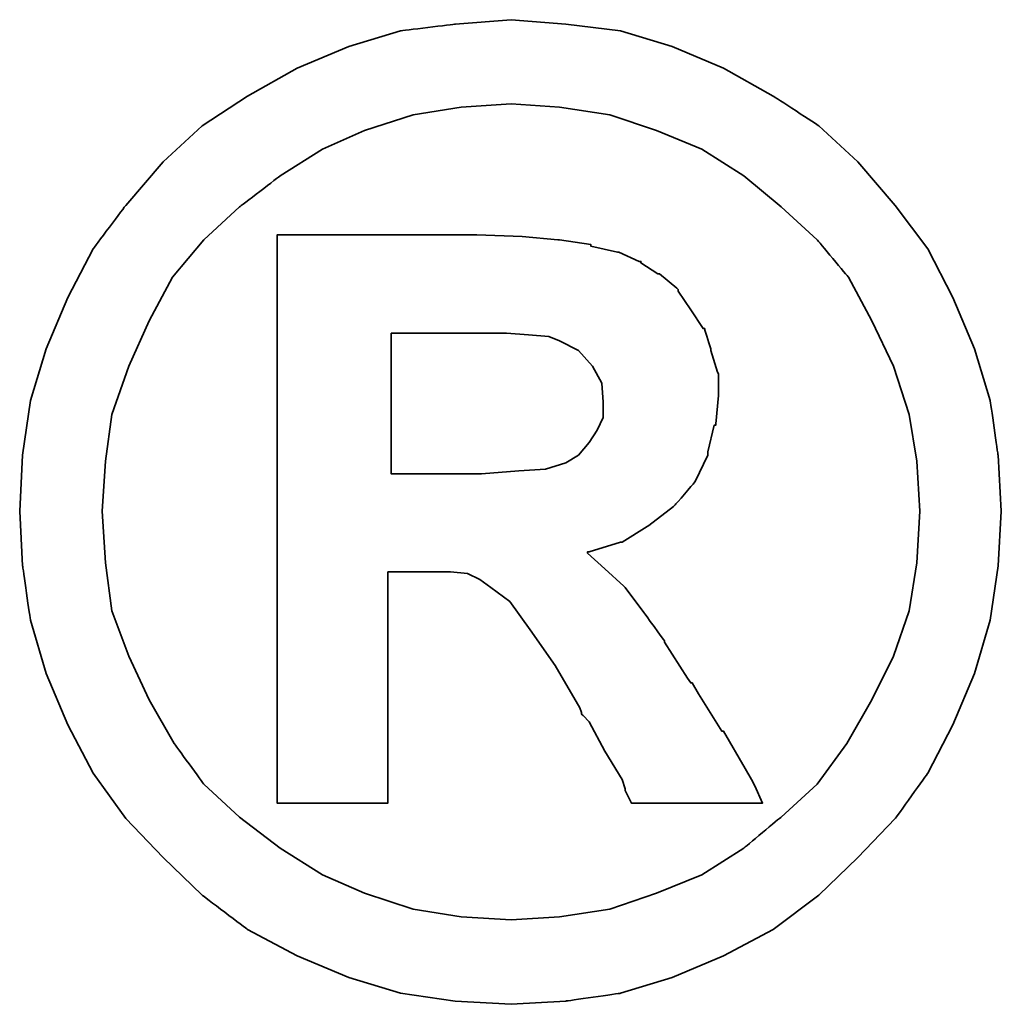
# Model space of a CAD drawing. Header units: millimetres. Extents: x 728 to 1019, y 49 to 143.
# Tile 49 of 53: x 964.154 to 964.722, y 80.706 to 81.276. Entities that reach past the tile are written whole.
import ezdxf

# ---------------------------------------------------------------- set-up
doc = ezdxf.new("R2010")
doc.units = ezdxf.units.MM
doc.header["$LTSCALE"] = 0.15
doc.layers.add('DIM', color=4, linetype='CONTINUOUS')
doc.layers.add('layer 1', color=7, linetype='CONTINUOUS')

# ---------------------------------------------------------------- blocks, each defined once
blk = doc.blocks.new('TBI MOTION logo(完整正式版)')
at = {"layer": 'layer 1', "color": 22, "lineweight": 35}
for points, knots in [([(81.20634, 4.98624), (81.20634, 4.98624), (81.18649, 5.32862), (81.18649, 5.32862), (81.18649, 5.32862), (81.18649, 5.32862), (81.13886, 5.66206), (81.13886, 5.66206), (81.13886, 5.66206), (81.13886, 5.66206), (81.04359, 5.97764), (81.04359, 5.97764), (81.04359, 5.97764), (81.04359, 5.97764), (80.91061, 6.29124), (80.91061, 6.29124), (80.91061, 6.29124), (80.91061, 6.29124), (80.75778, 6.58697), (80.75778, 6.58697), (80.75778, 6.58697), (80.75778, 6.58697), (80.5593, 6.85294), (80.5593, 6.85294), (80.5593, 6.85294), (80.5593, 6.85294), (80.33105, 7.1189), (80.33105, 7.1189), (80.33105, 7.1189), (80.33105, 7.1189), (80.09287, 7.33921), (80.09287, 7.33921), (80.09287, 7.33921), (80.09287, 7.33921), (79.815, 7.51982), (79.815, 7.51982), (79.815, 7.51982), (79.815, 7.51982), (79.51133, 7.69051), (79.51133, 7.69051), (79.51133, 7.69051), (79.51133, 7.69051), (79.19773, 7.8235), (79.19773, 7.8235), (79.19773, 7.8235), (79.19773, 7.8235), (78.88215, 7.91877), (78.88215, 7.91877), (78.88215, 7.91877), (78.88215, 7.91877), (78.54871, 7.95846), (78.54871, 7.95846), (78.54871, 7.95846), (78.54871, 7.95846), (78.21526, 7.98625), (78.21526, 7.98625), (78.21526, 7.98625), (78.21526, 7.98625), (77.87388, 7.95846), (77.87388, 7.95846), (77.87388, 7.95846), (77.87388, 7.95846), (77.54044, 7.91877), (77.54044, 7.91877), (77.54044, 7.91877), (77.54044, 7.91877), (77.22485, 7.8235), (77.22485, 7.8235), (77.22485, 7.8235), (77.22485, 7.8235), (76.91027, 7.69051), (76.91027, 7.69051), (76.91027, 7.69051), (76.91027, 7.69051), (76.6056, 7.51982), (76.6056, 7.51982), (76.6056, 7.51982), (76.6056, 7.51982), (76.32972, 7.33921), (76.32972, 7.33921), (76.32972, 7.33921), (76.32972, 7.33921), (76.09154, 7.1189), (76.09154, 7.1189), (76.09154, 7.1189), (76.09154, 7.1189), (75.86329, 6.85294), (75.86329, 6.85294), (75.86329, 6.85294), (75.86329, 6.85294), (75.66382, 6.58697), (75.66382, 6.58697), (75.66382, 6.58697), (75.66382, 6.58697), (75.51099, 6.29124), (75.51099, 6.29124), (75.51099, 6.29124), (75.51099, 6.29124), (75.37702, 5.97764), (75.37702, 5.97764), (75.37702, 5.97764), (75.37702, 5.97764), (75.28175, 5.66206), (75.28175, 5.66206), (75.28175, 5.66206), (75.28175, 5.66206), (75.23411, 5.32862), (75.23411, 5.32862), (75.23411, 5.32862), (75.23411, 5.32862), (75.21625, 4.98624), (75.21625, 4.98624), (75.21625, 4.98624), (75.21625, 4.98624), (75.23411, 4.6528), (75.23411, 4.6528), (75.23411, 4.6528), (75.23411, 4.6528), (75.28175, 4.32035), (75.28175, 4.32035), (75.28175, 4.32035), (75.28175, 4.32035), (75.37702, 3.99583), (75.37702, 3.99583), (75.37702, 3.99583), (75.37702, 3.99583), (75.51099, 3.68224), (75.51099, 3.68224), (75.51099, 3.68224), (75.51099, 3.68224), (75.66382, 3.38749), (75.66382, 3.38749), (75.66382, 3.38749), (75.66382, 3.38749), (75.86329, 3.10963), (75.86329, 3.10963), (75.86329, 3.10963), (75.86329, 3.10963), (76.09154, 2.87145), (76.09154, 2.87145), (76.09154, 2.87145), (76.09154, 2.87145), (76.32972, 2.6432), (76.32972, 2.6432), (76.32972, 2.6432), (76.32972, 2.6432), (76.6056, 2.43381), (76.6056, 2.43381), (76.6056, 2.43381), (76.6056, 2.43381), (76.91027, 2.27205), (76.91027, 2.27205), (76.91027, 2.27205), (76.91027, 2.27205), (77.22485, 2.13906), (77.22485, 2.13906), (77.22485, 2.13906), (77.22485, 2.13906), (77.54044, 2.0438), (77.54044, 2.0438), (77.54044, 2.0438), (77.54044, 2.0438), (77.87388, 1.99616), (77.87388, 1.99616), (77.87388, 1.99616), (77.87388, 1.99616), (78.21526, 1.97631), (78.21526, 1.97631), (78.21526, 1.97631), (78.21526, 1.97631), (78.54871, 1.99616), (78.54871, 1.99616), (78.54871, 1.99616), (78.54871, 1.99616), (78.88215, 2.0438), (78.88215, 2.0438), (78.88215, 2.0438), (78.88215, 2.0438), (79.19773, 2.13906), (79.19773, 2.13906), (79.19773, 2.13906), (79.19773, 2.13906), (79.51133, 2.27205), (79.51133, 2.27205), (79.51133, 2.27205), (79.51133, 2.27205), (79.815, 2.43381), (79.815, 2.43381), (79.815, 2.43381), (79.815, 2.43381), (80.09287, 2.6432), (80.09287, 2.6432), (80.09287, 2.6432), (80.09287, 2.6432), (80.33105, 2.87145), (80.33105, 2.87145), (80.33105, 2.87145), (80.33105, 2.87145), (80.5593, 3.10963), (80.5593, 3.10963), (80.5593, 3.10963), (80.5593, 3.10963), (80.75778, 3.38749), (80.75778, 3.38749), (80.75778, 3.38749), (80.75778, 3.38749), (80.91061, 3.68224), (80.91061, 3.68224), (80.91061, 3.68224), (80.91061, 3.68224), (81.04359, 3.99583), (81.04359, 3.99583), (81.04359, 3.99583), (81.04359, 3.99583), (81.13886, 4.32035), (81.13886, 4.32035), (81.13886, 4.32035), (81.13886, 4.32035), (81.18649, 4.6528), (81.18649, 4.6528), (81.18649, 4.6528), (81.18649, 4.6528), (81.20634, 4.98624), (81.20634, 4.98624)], [0, 0, 0, 0, 0.0178571, 0.0178571, 0.0178571, 0.0178572, 0.0357143, 0.0357143, 0.0357143, 0.0357143, 0.0535714, 0.0535714, 0.0535714, 0.0535714, 0.0714286, 0.0714286, 0.0714286, 0.0714286, 0.0892857, 0.0892857, 0.0892857, 0.0892857, 0.1071429, 0.1071429, 0.1071429, 0.1071429, 0.125, 0.125, 0.125, 0.125, 0.1428571, 0.1428571, 0.1428571, 0.1428572, 0.1607143, 0.1607143, 0.1607143, 0.1607143, 0.1785714, 0.1785714, 0.1785714, 0.1785714, 0.1964286, 0.1964286, 0.1964286, 0.1964286, 0.2142857, 0.2142857, 0.2142857, 0.2142857, 0.2321429, 0.2321429, 0.2321429, 0.2321429, 0.25, 0.25, 0.25, 0.25, 0.2678571, 0.2678571, 0.2678571, 0.2678572, 0.2857143, 0.2857143, 0.2857143, 0.2857143, 0.3035714, 0.3035714, 0.3035714, 0.3035714, 0.3214286, 0.3214286, 0.3214286, 0.3214286, 0.3392857, 0.3392857, 0.3392857, 0.3392857, 0.3571429, 0.3571429, 0.3571429, 0.3571429, 0.375, 0.375, 0.375, 0.375, 0.3928571, 0.3928571, 0.3928571, 0.3928572, 0.4107143, 0.4107143, 0.4107143, 0.4107143, 0.4285714, 0.4285714, 0.4285714, 0.4285714, 0.4464286, 0.4464286, 0.4464286, 0.4464286, 0.4642857, 0.4642857, 0.4642857, 0.4642857, 0.4821429, 0.4821429, 0.4821429, 0.4821429, 0.5, 0.5, 0.5, 0.5, 0.5178571, 0.5178571, 0.5178571, 0.5178572, 0.5357143, 0.5357143, 0.5357143, 0.5357143, 0.5535714, 0.5535714, 0.5535714, 0.5535714, 0.5714286, 0.5714286, 0.5714286, 0.5714286, 0.5892857, 0.5892857, 0.5892857, 0.5892857, 0.6071429, 0.6071429, 0.6071429, 0.6071429, 0.625, 0.625, 0.625, 0.625, 0.6428571, 0.6428571, 0.6428571, 0.6428572, 0.6607143, 0.6607143, 0.6607143, 0.6607143, 0.6785714, 0.6785714, 0.6785714, 0.6785714, 0.6964286, 0.6964286, 0.6964286, 0.6964286, 0.7142857, 0.7142857, 0.7142857, 0.7142857, 0.7321429, 0.7321429, 0.7321429, 0.7321429, 0.75, 0.75, 0.75, 0.75, 0.7678571, 0.7678571, 0.7678571, 0.7678572, 0.7857143, 0.7857143, 0.7857143, 0.7857143, 0.8035714, 0.8035714, 0.8035714, 0.8035714, 0.8214286, 0.8214286, 0.8214286, 0.8214286, 0.8392857, 0.8392857, 0.8392857, 0.8392857, 0.8571429, 0.8571429, 0.8571429, 0.8571429, 0.875, 0.875, 0.875, 0.875, 0.8928571, 0.8928571, 0.8928571, 0.8928572, 0.9107143, 0.9107143, 0.9107143, 0.9107143, 0.9285714, 0.9285714, 0.9285714, 0.9285714, 0.9464286, 0.9464286, 0.9464286, 0.9464286, 0.9642857, 0.9642857, 0.9642857, 0.9642857, 0.9821429, 0.9821429, 0.9821429, 0.9821429, 1, 1, 1, 1]), ([(80.71014, 4.98624), (80.71014, 4.98624), (80.69129, 5.29091), (80.69129, 5.29091), (80.69129, 5.29091), (80.69129, 5.29091), (80.64464, 5.57672), (80.64464, 5.57672), (80.64464, 5.57672), (80.64464, 5.57672), (80.54937, 5.87245), (80.54937, 5.87245), (80.54937, 5.87245), (80.54937, 5.87245), (80.41639, 6.14833), (80.41639, 6.14833), (80.41639, 6.14833), (80.41639, 6.14833), (80.27349, 6.41429), (80.27349, 6.41429), (80.27349, 6.41429), (80.27349, 6.41429), (80.08295, 6.64255), (80.08295, 6.64255), (80.08295, 6.64255), (80.08295, 6.64255), (79.86264, 6.84301), (79.86264, 6.84301), (79.86264, 6.84301), (79.86264, 6.84301), (79.63439, 7.03355), (79.63439, 7.03355), (79.63439, 7.03355), (79.63439, 7.03355), (79.37835, 7.1963), (79.37835, 7.1963), (79.37835, 7.1963), (79.37835, 7.1963), (79.10246, 7.30944), (79.10246, 7.30944), (79.10246, 7.30944), (79.10246, 7.30944), (78.81665, 7.40471), (78.81665, 7.40471), (78.81665, 7.40471), (78.81665, 7.40471), (78.511, 7.45234), (78.511, 7.45234), (78.511, 7.45234), (78.511, 7.45234), (78.21526, 7.47219), (78.21526, 7.47219), (78.21526, 7.47219), (78.21526, 7.47219), (77.9106, 7.45234), (77.9106, 7.45234), (77.9106, 7.45234), (77.9106, 7.45234), (77.61685, 7.40471), (77.61685, 7.40471), (77.61685, 7.40471), (77.61685, 7.40471), (77.32012, 7.30944), (77.32012, 7.30944), (77.32012, 7.30944), (77.32012, 7.30944), (77.06309, 7.1963), (77.06309, 7.1963), (77.06309, 7.1963), (77.06309, 7.1963), (76.80606, 7.03355), (76.80606, 7.03355), (76.80606, 7.03355), (76.80606, 7.03355), (76.55797, 6.84301), (76.55797, 6.84301), (76.55797, 6.84301), (76.55797, 6.84301), (76.34063, 6.64255), (76.34063, 6.64255), (76.34063, 6.64255), (76.34063, 6.64255), (76.1491, 6.41429), (76.1491, 6.41429), (76.1491, 6.41429), (76.1491, 6.41429), (76.0062, 6.14833), (76.0062, 6.14833), (76.0062, 6.14833), (76.0062, 6.14833), (75.88314, 5.87245), (75.88314, 5.87245), (75.88314, 5.87245), (75.88314, 5.87245), (75.77794, 5.57672), (75.77794, 5.57672), (75.77794, 5.57672), (75.77794, 5.57672), (75.73924, 5.29091), (75.73924, 5.29091), (75.73924, 5.29091), (75.73924, 5.29091), (75.72039, 4.98624), (75.72039, 4.98624), (75.72039, 4.98624), (75.72039, 4.98624), (75.73924, 4.67165), (75.73924, 4.67165), (75.73924, 4.67165), (75.73924, 4.67165), (75.77794, 4.37791), (75.77794, 4.37791), (75.77794, 4.37791), (75.77794, 4.37791), (75.88314, 4.10102), (75.88314, 4.10102), (75.88314, 4.10102), (75.88314, 4.10102), (76.0062, 3.83407), (76.0062, 3.83407), (76.0062, 3.83407), (76.0062, 3.83407), (76.15902, 3.56811), (76.15902, 3.56811), (76.15902, 3.56811), (76.15902, 3.56811), (76.34063, 3.32001), (76.34063, 3.32001), (76.34063, 3.32001), (76.34063, 3.32001), (76.55797, 3.11955), (76.55797, 3.11955), (76.55797, 3.11955), (76.55797, 3.11955), (76.80606, 2.92901), (76.80606, 2.92901), (76.80606, 2.92901), (76.80606, 2.92901), (77.06309, 2.76725), (77.06309, 2.76725), (77.06309, 2.76725), (77.06309, 2.76725), (77.32012, 2.65412), (77.32012, 2.65412), (77.32012, 2.65412), (77.32012, 2.65412), (77.61685, 2.55786), (77.61685, 2.55786), (77.61685, 2.55786), (77.61685, 2.55786), (77.9106, 2.51022), (77.9106, 2.51022), (77.9106, 2.51022), (77.9106, 2.51022), (78.21526, 2.49137), (78.21526, 2.49137), (78.21526, 2.49137), (78.21526, 2.49137), (78.511, 2.51022), (78.511, 2.51022), (78.511, 2.51022), (78.511, 2.51022), (78.81665, 2.55786), (78.81665, 2.55786), (78.81665, 2.55786), (78.81665, 2.55786), (79.10246, 2.65412), (79.10246, 2.65412), (79.10246, 2.65412), (79.10246, 2.65412), (79.37835, 2.76725), (79.37835, 2.76725), (79.37835, 2.76725), (79.37835, 2.76725), (79.63439, 2.92901), (79.63439, 2.92901), (79.63439, 2.92901), (79.63439, 2.92901), (79.86264, 3.11955), (79.86264, 3.11955), (79.86264, 3.11955), (79.86264, 3.11955), (80.08295, 3.32001), (80.08295, 3.32001), (80.08295, 3.32001), (80.08295, 3.32001), (80.26356, 3.56811), (80.26356, 3.56811), (80.26356, 3.56811), (80.26356, 3.56811), (80.41639, 3.83407), (80.41639, 3.83407), (80.41639, 3.83407), (80.41639, 3.83407), (80.54937, 4.10102), (80.54937, 4.10102), (80.54937, 4.10102), (80.54937, 4.10102), (80.64464, 4.37791), (80.64464, 4.37791), (80.64464, 4.37791), (80.64464, 4.37791), (80.69129, 4.67165), (80.69129, 4.67165), (80.69129, 4.67165), (80.69129, 4.67165), (80.71014, 4.98624), (80.71014, 4.98624)], [0, 0, 0, 0, 0.0192308, 0.0192308, 0.0192308, 0.0192308, 0.0384615, 0.0384615, 0.0384615, 0.0384615, 0.0576923, 0.0576923, 0.0576923, 0.0576923, 0.0769231, 0.0769231, 0.0769231, 0.0769231, 0.0961538, 0.0961538, 0.0961538, 0.0961539, 0.1153846, 0.1153846, 0.1153846, 0.1153846, 0.1346154, 0.1346154, 0.1346154, 0.1346154, 0.1538462, 0.1538462, 0.1538462, 0.1538462, 0.1730769, 0.1730769, 0.1730769, 0.1730769, 0.1923077, 0.1923077, 0.1923077, 0.1923077, 0.2115385, 0.2115385, 0.2115385, 0.2115385, 0.2307692, 0.2307692, 0.2307692, 0.2307692, 0.25, 0.25, 0.25, 0.25, 0.2692308, 0.2692308, 0.2692308, 0.2692308, 0.2884615, 0.2884615, 0.2884615, 0.2884615, 0.3076923, 0.3076923, 0.3076923, 0.3076923, 0.3269231, 0.3269231, 0.3269231, 0.3269231, 0.3461538, 0.3461538, 0.3461538, 0.3461539, 0.3653846, 0.3653846, 0.3653846, 0.3653846, 0.3846154, 0.3846154, 0.3846154, 0.3846154, 0.4038462, 0.4038462, 0.4038462, 0.4038462, 0.4230769, 0.4230769, 0.4230769, 0.4230769, 0.4423077, 0.4423077, 0.4423077, 0.4423077, 0.4615385, 0.4615385, 0.4615385, 0.4615385, 0.4807692, 0.4807692, 0.4807692, 0.4807692, 0.5, 0.5, 0.5, 0.5, 0.5192308, 0.5192308, 0.5192308, 0.5192308, 0.5384615, 0.5384615, 0.5384615, 0.5384615, 0.5576923, 0.5576923, 0.5576923, 0.5576923, 0.5769231, 0.5769231, 0.5769231, 0.5769231, 0.5961538, 0.5961538, 0.5961538, 0.5961539, 0.6153846, 0.6153846, 0.6153846, 0.6153846, 0.6346154, 0.6346154, 0.6346154, 0.6346154, 0.6538462, 0.6538462, 0.6538462, 0.6538462, 0.6730769, 0.6730769, 0.6730769, 0.6730769, 0.6923077, 0.6923077, 0.6923077, 0.6923077, 0.7115385, 0.7115385, 0.7115385, 0.7115385, 0.7307692, 0.7307692, 0.7307692, 0.7307692, 0.75, 0.75, 0.75, 0.75, 0.7692308, 0.7692308, 0.7692308, 0.7692308, 0.7884615, 0.7884615, 0.7884615, 0.7884615, 0.8076923, 0.8076923, 0.8076923, 0.8076923, 0.8269231, 0.8269231, 0.8269231, 0.8269231, 0.8461538, 0.8461538, 0.8461538, 0.8461539, 0.8653846, 0.8653846, 0.8653846, 0.8653846, 0.8846154, 0.8846154, 0.8846154, 0.8846154, 0.9038462, 0.9038462, 0.9038462, 0.9038462, 0.9230769, 0.9230769, 0.9230769, 0.9230769, 0.9423077, 0.9423077, 0.9423077, 0.9423077, 0.9615385, 0.9615385, 0.9615385, 0.9615385, 0.9807692, 0.9807692, 0.9807692, 0.9807692, 1, 1, 1, 1]), ([(76.78721, 3.2823), (76.78721, 3.2823), (76.78721, 3.32001), (76.78721, 3.32001), (76.78721, 3.32001), (76.78721, 3.32001), (76.78721, 3.42422), (76.78721, 3.42422), (76.78721, 3.42422), (76.78721, 3.42422), (76.78721, 3.59689), (76.78721, 3.59689), (76.78721, 3.59689), (76.78721, 3.59689), (76.78721, 3.80529), (76.78721, 3.80529), (76.78721, 3.80529), (76.78721, 3.80529), (76.78721, 4.0524), (76.78721, 4.0524), (76.78721, 4.0524), (76.78721, 4.0524), (76.78721, 4.32035), (76.78721, 4.32035), (76.78721, 4.32035), (76.78721, 4.32035), (76.78721, 4.92868), (76.78721, 4.92868), (76.78721, 4.92868), (76.78721, 4.92868), (76.78721, 5.53801), (76.78721, 5.53801), (76.78721, 5.53801), (76.78721, 5.53801), (76.78721, 5.82482), (76.78721, 5.82482), (76.78721, 5.82482), (76.78721, 5.82482), (76.78721, 6.07291), (76.78721, 6.07291), (76.78721, 6.07291), (76.78721, 6.07291), (76.78721, 6.30017), (76.78721, 6.30017), (76.78721, 6.30017), (76.78721, 6.30017), (76.78721, 6.45399), (76.78721, 6.45399), (76.78721, 6.45399), (76.78721, 6.45399), (76.78721, 6.5572), (76.78721, 6.5572), (76.78721, 6.5572), (76.78721, 6.5572), (76.78721, 6.59689), (76.78721, 6.59689), (76.78721, 6.59689), (76.78721, 6.59689), (76.78721, 6.67232), (76.78721, 6.67232), (76.78721, 6.67232), (76.78721, 6.67232), (76.8537, 6.67232), (76.8537, 6.67232), (76.8537, 6.67232), (76.8537, 6.67232), (76.87355, 6.67232), (76.87355, 6.67232), (76.87355, 6.67232), (76.87355, 6.67232), (76.91027, 6.67232), (76.91027, 6.67232), (76.91027, 6.67232), (76.91027, 6.67232), (77.04424, 6.67232), (77.04424, 6.67232), (77.04424, 6.67232), (77.04424, 6.67232), (77.22485, 6.67232), (77.22485, 6.67232), (77.22485, 6.67232), (77.22485, 6.67232), (77.43524, 6.67232), (77.43524, 6.67232), (77.43524, 6.67232), (77.43524, 6.67232), (77.65357, 6.67232), (77.65357, 6.67232), (77.65357, 6.67232), (77.65357, 6.67232), (77.82625, 6.67232), (77.82625, 6.67232), (77.82625, 6.67232), (77.82625, 6.67232), (77.94037, 6.67232), (77.94037, 6.67232), (77.94037, 6.67232), (77.94037, 6.67232), (77.97709, 6.67232), (77.97709, 6.67232), (77.97709, 6.67232), (77.97709, 6.67232), (77.99694, 6.67232), (77.99694, 6.67232), (77.99694, 6.67232), (77.99694, 6.67232), (78.00686, 6.67232), (78.00686, 6.67232), (78.00686, 6.67232), (78.00686, 6.67232), (78.28275, 6.6624), (78.28275, 6.6624), (78.28275, 6.6624), (78.28275, 6.6624), (78.50107, 6.64255), (78.50107, 6.64255), (78.50107, 6.64255), (78.50107, 6.64255), (78.511, 6.64255), (78.511, 6.64255), (78.511, 6.64255), (78.511, 6.64255), (78.70154, 6.61476), (78.70154, 6.61476), (78.70154, 6.61476), (78.70154, 6.61476), (78.70154, 6.60483), (78.70154, 6.60483), (78.70154, 6.60483), (78.70154, 6.60483), (78.86429, 6.56713), (78.86429, 6.56713), (78.86429, 6.56713), (78.86429, 6.56713), (78.87223, 6.56713), (78.87223, 6.56713), (78.87223, 6.56713), (78.87223, 6.56713), (78.99727, 6.51056), (78.99727, 6.51056), (78.99727, 6.51056), (78.99727, 6.51056), (79.00719, 6.51056), (79.00719, 6.51056), (79.00719, 6.51056), (79.00719, 6.51056), (79.00719, 6.50162), (79.00719, 6.50162), (79.00719, 6.50162), (79.00719, 6.50162), (79.1104, 6.43415), (79.1104, 6.43415), (79.1104, 6.43415), (79.1104, 6.43415), (79.12132, 6.43415), (79.12132, 6.43415), (79.12132, 6.43415), (79.12132, 6.43415), (79.22552, 6.34781), (79.22552, 6.34781), (79.22552, 6.34781), (79.22552, 6.34781), (79.23544, 6.33888), (79.23544, 6.33888), (79.23544, 6.33888), (79.23544, 6.33888), (79.23544, 6.32895), (79.23544, 6.32895), (79.23544, 6.32895), (79.23544, 6.32895), (79.31087, 6.21483), (79.31087, 6.21483), (79.31087, 6.21483), (79.31087, 6.21483), (79.38629, 6.1007), (79.38629, 6.1007), (79.38629, 6.1007), (79.38629, 6.1007), (79.3972, 6.1007), (79.3972, 6.1007), (79.3972, 6.1007), (79.3972, 6.1007), (79.3972, 6.09078), (79.3972, 6.09078), (79.3972, 6.09078), (79.3972, 6.09078), (79.43392, 5.97764), (79.43392, 5.97764), (79.43392, 5.97764), (79.43392, 5.97764), (79.43392, 5.96772), (79.43392, 5.96772), (79.43392, 5.96772), (79.43392, 5.96772), (79.47362, 5.83474), (79.47362, 5.83474), (79.47362, 5.83474), (79.47362, 5.83474), (79.48156, 5.82482), (79.48156, 5.82482), (79.48156, 5.82482), (79.48156, 5.82482), (79.48156, 5.69977), (79.48156, 5.69977), (79.48156, 5.69977), (79.48156, 5.69977), (79.48156, 5.69183), (79.48156, 5.69183), (79.48156, 5.69183), (79.48156, 5.69183), (79.4637, 5.51915), (79.4637, 5.51915), (79.4637, 5.51915), (79.4637, 5.51915), (79.4637, 5.51122), (79.4637, 5.51122), (79.4637, 5.51122), (79.4637, 5.51122), (79.45377, 5.51122), (79.45377, 5.51122), (79.45377, 5.51122), (79.45377, 5.51122), (79.41507, 5.34847), (79.41507, 5.34847), (79.41507, 5.34847), (79.41507, 5.34847), (79.41507, 5.33854), (79.41507, 5.33854), (79.41507, 5.33854), (79.41507, 5.33854), (79.41507, 5.32862), (79.41507, 5.32862), (79.41507, 5.32862), (79.41507, 5.32862), (79.33865, 5.16785), (79.33865, 5.16785), (79.33865, 5.16785), (79.33865, 5.16785), (79.33071, 5.15693), (79.33071, 5.15693), (79.33071, 5.15693), (79.33071, 5.15693), (79.2156, 5.02495), (79.2156, 5.02495), (79.2156, 5.02495), (79.2156, 5.02495), (79.20567, 5.01502), (79.20567, 5.01502), (79.20567, 5.01502), (79.20567, 5.01502), (79.05483, 4.89991), (79.05483, 4.89991), (79.05483, 4.89991), (79.05483, 4.89991), (79.04491, 4.89197), (79.04491, 4.89197), (79.04491, 4.89197), (79.04491, 4.89197), (78.89208, 4.7967), (78.89208, 4.7967), (78.89208, 4.7967), (78.89208, 4.7967), (78.88215, 4.7967), (78.88215, 4.7967), (78.88215, 4.7967), (78.88215, 4.7967), (78.69161, 4.73913), (78.69161, 4.73913), (78.69161, 4.73913), (78.69161, 4.73913), (78.68169, 4.73913), (78.68169, 4.73913), (78.68169, 4.73913), (78.68169, 4.73913), (78.68169, 4.72921), (78.68169, 4.72921), (78.68169, 4.72921), (78.68169, 4.72921), (78.78688, 4.63394), (78.78688, 4.63394), (78.78688, 4.63394), (78.78688, 4.63394), (78.902, 4.52875), (78.902, 4.52875), (78.902, 4.52875), (78.902, 4.52875), (78.91093, 4.52081), (78.91093, 4.52081), (78.91093, 4.52081), (78.91093, 4.52081), (79.02506, 4.36798), (79.02506, 4.36798), (79.02506, 4.36798), (79.02506, 4.36798), (79.1501, 4.1953), (79.1501, 4.1953), (79.1501, 4.1953), (79.1501, 4.1953), (79.1501, 4.18736), (79.1501, 4.18736), (79.1501, 4.18736), (79.1501, 4.18736), (79.29201, 3.96705), (79.29201, 3.96705), (79.29201, 3.96705), (79.29201, 3.96705), (79.31087, 3.93828), (79.31087, 3.93828), (79.31087, 3.93828), (79.31087, 3.93828), (79.32079, 3.93828), (79.32079, 3.93828), (79.32079, 3.93828), (79.32079, 3.93828), (79.3585, 3.87178), (79.3585, 3.87178), (79.3585, 3.87178), (79.3585, 3.87178), (79.50141, 3.64353), (79.50141, 3.64353), (79.50141, 3.64353), (79.50141, 3.64353), (79.51133, 3.64353), (79.51133, 3.64353), (79.51133, 3.64353), (79.51133, 3.64353), (79.64431, 3.41528), (79.64431, 3.41528), (79.64431, 3.41528), (79.64431, 3.41528), (79.68202, 3.3478), (79.68202, 3.3478), (79.68202, 3.3478), (79.68202, 3.3478), (79.70187, 3.31009), (79.70187, 3.31009), (79.70187, 3.31009), (79.70187, 3.31009), (79.7495, 3.2049), (79.7495, 3.2049), (79.7495, 3.2049), (79.7495, 3.2049), (79.64431, 3.2049), (79.64431, 3.2049), (79.64431, 3.2049), (79.64431, 3.2049), (79.62546, 3.2049), (79.62546, 3.2049), (79.62546, 3.2049), (79.62546, 3.2049), (79.53912, 3.2049), (79.53912, 3.2049), (79.53912, 3.2049), (79.53912, 3.2049), (79.31087, 3.2049), (79.31087, 3.2049), (79.31087, 3.2049), (79.31087, 3.2049), (79.08262, 3.2049), (79.08262, 3.2049), (79.08262, 3.2049), (79.08262, 3.2049), (79.00719, 3.2049), (79.00719, 3.2049), (79.00719, 3.2049), (79.00719, 3.2049), (78.98735, 3.2049), (78.98735, 3.2049), (78.98735, 3.2049), (78.98735, 3.2049), (78.94964, 3.2049), (78.94964, 3.2049), (78.94964, 3.2049), (78.94964, 3.2049), (78.92979, 3.24459), (78.92979, 3.24459), (78.92979, 3.24459), (78.92979, 3.24459), (78.91093, 3.2823), (78.91093, 3.2823), (78.91093, 3.2823), (78.91093, 3.2823), (78.91093, 3.29223), (78.91093, 3.29223), (78.91093, 3.29223), (78.91093, 3.29223), (78.89208, 3.3478), (78.89208, 3.3478), (78.89208, 3.3478), (78.89208, 3.3478), (78.78688, 3.52048), (78.78688, 3.52048), (78.78688, 3.52048), (78.78688, 3.52048), (78.69161, 3.7001), (78.69161, 3.7001), (78.69161, 3.7001), (78.69161, 3.7001), (78.6539, 3.7388), (78.6539, 3.7388), (78.6539, 3.7388), (78.6539, 3.7388), (78.64398, 3.74873), (78.64398, 3.74873), (78.64398, 3.74873), (78.64398, 3.74873), (78.64398, 3.75766), (78.64398, 3.75766), (78.64398, 3.75766), (78.64398, 3.75766), (78.63405, 3.78644), (78.63405, 3.78644), (78.63405, 3.78644), (78.63405, 3.78644), (78.48321, 4.04347), (78.48321, 4.04347), (78.48321, 4.04347), (78.48321, 4.04347), (78.33038, 4.2618), (78.33038, 4.2618), (78.33038, 4.2618), (78.33038, 4.2618), (78.20732, 4.43447), (78.20732, 4.43447), (78.20732, 4.43447), (78.20732, 4.43447), (78.09221, 4.52081), (78.09221, 4.52081), (78.09221, 4.52081), (78.09221, 4.52081), (78.02472, 4.56845), (78.02472, 4.56845), (78.02472, 4.56845), (78.02472, 4.56845), (77.9493, 4.60616), (77.9493, 4.60616), (77.9493, 4.60616), (77.9493, 4.60616), (77.8451, 4.61608), (77.8451, 4.61608), (77.8451, 4.61608), (77.8451, 4.61608), (77.71113, 4.61608), (77.71113, 4.61608), (77.71113, 4.61608), (77.71113, 4.61608), (77.69128, 4.61608), (77.69128, 4.61608), (77.69128, 4.61608), (77.69128, 4.61608), (77.67342, 4.61608), (77.67342, 4.61608), (77.67342, 4.61608), (77.67342, 4.61608), (77.5583, 4.61608), (77.5583, 4.61608), (77.5583, 4.61608), (77.5583, 4.61608), (77.46303, 4.61608), (77.46303, 4.61608), (77.46303, 4.61608), (77.46303, 4.61608), (77.46303, 4.54761), (77.46303, 4.54761), (77.46303, 4.54761), (77.46303, 4.54761), (77.46303, 4.47318), (77.46303, 4.47318), (77.46303, 4.47318), (77.46303, 4.47318), (77.46303, 4.24294), (77.46303, 4.24294), (77.46303, 4.24294), (77.46303, 4.24294), (77.46303, 3.99583), (77.46303, 3.99583), (77.46303, 3.99583), (77.46303, 3.99583), (77.46303, 3.72888), (77.46303, 3.72888), (77.46303, 3.72888), (77.46303, 3.72888), (77.46303, 3.51055), (77.46303, 3.51055), (77.46303, 3.51055), (77.46303, 3.51055), (77.46303, 3.42422), (77.46303, 3.42422), (77.46303, 3.42422), (77.46303, 3.42422), (77.46303, 3.35773), (77.46303, 3.35773), (77.46303, 3.35773), (77.46303, 3.35773), (77.46303, 3.30017), (77.46303, 3.30017), (77.46303, 3.30017), (77.46303, 3.30017), (77.46303, 3.2823), (77.46303, 3.2823), (77.46303, 3.2823), (77.46303, 3.2823), (77.46303, 3.2049), (77.46303, 3.2049), (77.46303, 3.2049), (77.46303, 3.2049), (77.39753, 3.2049), (77.39753, 3.2049), (77.39753, 3.2049), (77.39753, 3.2049), (77.37768, 3.2049), (77.37768, 3.2049), (77.37768, 3.2049), (77.37768, 3.2049), (77.32012, 3.2049), (77.32012, 3.2049), (77.32012, 3.2049), (77.32012, 3.2049), (77.12165, 3.2049), (77.12165, 3.2049), (77.12165, 3.2049), (77.12165, 3.2049), (76.94897, 3.2049), (76.94897, 3.2049), (76.94897, 3.2049), (76.94897, 3.2049), (76.8924, 3.2049), (76.8924, 3.2049), (76.8924, 3.2049), (76.8924, 3.2049), (76.8537, 3.2049), (76.8537, 3.2049), (76.8537, 3.2049), (76.8537, 3.2049), (76.78721, 3.2049), (76.78721, 3.2049), (76.78721, 3.2049), (76.78721, 3.2049), (76.78721, 3.2823), (76.78721, 3.2823)], [0, 0, 0, 0, 0.0074074, 0.0074074, 0.0074074, 0.0074074, 0.0148148, 0.0148148, 0.0148148, 0.0148148, 0.0222222, 0.0222222, 0.0222222, 0.0222222, 0.0296296, 0.0296296, 0.0296296, 0.0296296, 0.037037, 0.037037, 0.037037, 0.037037, 0.0444444, 0.0444444, 0.0444444, 0.0444445, 0.0518519, 0.0518519, 0.0518519, 0.0518519, 0.0592593, 0.0592593, 0.0592593, 0.0592593, 0.0666667, 0.0666667, 0.0666667, 0.0666667, 0.0740741, 0.0740741, 0.0740741, 0.0740741, 0.0814815, 0.0814815, 0.0814815, 0.0814815, 0.0888889, 0.0888889, 0.0888889, 0.0888889, 0.0962963, 0.0962963, 0.0962963, 0.0962963, 0.1037037, 0.1037037, 0.1037037, 0.1037037, 0.1111111, 0.1111111, 0.1111111, 0.1111111, 0.1185185, 0.1185185, 0.1185185, 0.1185185, 0.1259259, 0.1259259, 0.1259259, 0.1259259, 0.1333333, 0.1333333, 0.1333333, 0.1333333, 0.1407407, 0.1407407, 0.1407407, 0.1407408, 0.1481481, 0.1481481, 0.1481481, 0.1481482, 0.1555556, 0.1555556, 0.1555556, 0.1555556, 0.162963, 0.162963, 0.162963, 0.162963, 0.1703704, 0.1703704, 0.1703704, 0.1703704, 0.1777778, 0.1777778, 0.1777778, 0.1777778, 0.1851852, 0.1851852, 0.1851852, 0.1851852, 0.1925926, 0.1925926, 0.1925926, 0.1925926, 0.2, 0.2, 0.2, 0.2, 0.2074074, 0.2074074, 0.2074074, 0.2074074, 0.2148148, 0.2148148, 0.2148148, 0.2148148, 0.2222222, 0.2222222, 0.2222222, 0.2222222, 0.2296296, 0.2296296, 0.2296296, 0.2296296, 0.237037, 0.237037, 0.237037, 0.237037, 0.2444444, 0.2444444, 0.2444444, 0.2444445, 0.2518519, 0.2518519, 0.2518519, 0.2518519, 0.2592593, 0.2592593, 0.2592593, 0.2592593, 0.2666667, 0.2666667, 0.2666667, 0.2666667, 0.2740741, 0.2740741, 0.2740741, 0.2740741, 0.2814815, 0.2814815, 0.2814815, 0.2814815, 0.2888889, 0.2888889, 0.2888889, 0.2888889, 0.2962963, 0.2962963, 0.2962963, 0.2962963, 0.3037037, 0.3037037, 0.3037037, 0.3037037, 0.3111111, 0.3111111, 0.3111111, 0.3111111, 0.3185185, 0.3185185, 0.3185185, 0.3185185, 0.3259259, 0.3259259, 0.3259259, 0.3259259, 0.3333333, 0.3333333, 0.3333333, 0.3333333, 0.3407407, 0.3407407, 0.3407407, 0.3407408, 0.3481481, 0.3481481, 0.3481481, 0.3481482, 0.3555556, 0.3555556, 0.3555556, 0.3555556, 0.362963, 0.362963, 0.362963, 0.362963, 0.3703704, 0.3703704, 0.3703704, 0.3703704, 0.3777778, 0.3777778, 0.3777778, 0.3777778, 0.3851852, 0.3851852, 0.3851852, 0.3851852, 0.3925926, 0.3925926, 0.3925926, 0.3925926, 0.4, 0.4, 0.4, 0.4, 0.4074074, 0.4074074, 0.4074074, 0.4074074, 0.4148148, 0.4148148, 0.4148148, 0.4148148, 0.4222222, 0.4222222, 0.4222222, 0.4222222, 0.4296296, 0.4296296, 0.4296296, 0.4296296, 0.437037, 0.437037, 0.437037, 0.437037, 0.4444444, 0.4444444, 0.4444444, 0.4444445, 0.4518519, 0.4518519, 0.4518519, 0.4518519, 0.4592593, 0.4592593, 0.4592593, 0.4592593, 0.4666667, 0.4666667, 0.4666667, 0.4666667, 0.4740741, 0.4740741, 0.4740741, 0.4740741, 0.4814815, 0.4814815, 0.4814815, 0.4814815, 0.4888889, 0.4888889, 0.4888889, 0.4888889, 0.4962963, 0.4962963, 0.4962963, 0.4962963, 0.5037037, 0.5037037, 0.5037037, 0.5037037, 0.5111111, 0.5111111, 0.5111111, 0.5111111, 0.5185185, 0.5185185, 0.5185185, 0.5185185, 0.5259259, 0.5259259, 0.5259259, 0.5259259, 0.5333333, 0.5333333, 0.5333333, 0.5333333, 0.5407407, 0.5407407, 0.5407407, 0.5407408, 0.5481481, 0.5481481, 0.5481481, 0.5481482, 0.5555556, 0.5555556, 0.5555556, 0.5555556, 0.562963, 0.562963, 0.562963, 0.562963, 0.5703704, 0.5703704, 0.5703704, 0.5703704, 0.5777778, 0.5777778, 0.5777778, 0.5777778, 0.5851852, 0.5851852, 0.5851852, 0.5851852, 0.5925926, 0.5925926, 0.5925926, 0.5925926, 0.6, 0.6, 0.6, 0.6, 0.6074074, 0.6074074, 0.6074074, 0.6074074, 0.6148148, 0.6148148, 0.6148148, 0.6148148, 0.6222222, 0.6222222, 0.6222222, 0.6222222, 0.6296296, 0.6296296, 0.6296296, 0.6296296, 0.637037, 0.637037, 0.637037, 0.637037, 0.6444444, 0.6444444, 0.6444444, 0.6444445, 0.6518519, 0.6518519, 0.6518519, 0.6518519, 0.6592593, 0.6592593, 0.6592593, 0.6592593, 0.6666667, 0.6666667, 0.6666667, 0.6666667, 0.6740741, 0.6740741, 0.6740741, 0.6740741, 0.6814815, 0.6814815, 0.6814815, 0.6814815, 0.6888889, 0.6888889, 0.6888889, 0.6888889, 0.6962963, 0.6962963, 0.6962963, 0.6962963, 0.7037037, 0.7037037, 0.7037037, 0.7037037, 0.7111111, 0.7111111, 0.7111111, 0.7111111, 0.7185185, 0.7185185, 0.7185185, 0.7185185, 0.7259259, 0.7259259, 0.7259259, 0.7259259, 0.7333333, 0.7333333, 0.7333333, 0.7333333, 0.7407407, 0.7407407, 0.7407407, 0.7407408, 0.7481481, 0.7481481, 0.7481481, 0.7481482, 0.7555556, 0.7555556, 0.7555556, 0.7555556, 0.762963, 0.762963, 0.762963, 0.762963, 0.7703704, 0.7703704, 0.7703704, 0.7703704, 0.7777778, 0.7777778, 0.7777778, 0.7777778, 0.7851852, 0.7851852, 0.7851852, 0.7851852, 0.7925926, 0.7925926, 0.7925926, 0.7925926, 0.8, 0.8, 0.8, 0.8, 0.8074074, 0.8074074, 0.8074074, 0.8074074, 0.8148148, 0.8148148, 0.8148148, 0.8148148, 0.8222222, 0.8222222, 0.8222222, 0.8222222, 0.8296296, 0.8296296, 0.8296296, 0.8296296, 0.837037, 0.837037, 0.837037, 0.837037, 0.8444444, 0.8444444, 0.8444444, 0.8444445, 0.8518519, 0.8518519, 0.8518519, 0.8518519, 0.8592593, 0.8592593, 0.8592593, 0.8592593, 0.8666667, 0.8666667, 0.8666667, 0.8666667, 0.8740741, 0.8740741, 0.8740741, 0.8740741, 0.8814815, 0.8814815, 0.8814815, 0.8814815, 0.8888889, 0.8888889, 0.8888889, 0.8888889, 0.8962963, 0.8962963, 0.8962963, 0.8962963, 0.9037037, 0.9037037, 0.9037037, 0.9037037, 0.9111111, 0.9111111, 0.9111111, 0.9111111, 0.9185185, 0.9185185, 0.9185185, 0.9185185, 0.9259259, 0.9259259, 0.9259259, 0.9259259, 0.9333333, 0.9333333, 0.9333333, 0.9333333, 0.9407407, 0.9407407, 0.9407407, 0.9407408, 0.9481481, 0.9481481, 0.9481481, 0.9481482, 0.9555556, 0.9555556, 0.9555556, 0.9555556, 0.962963, 0.962963, 0.962963, 0.962963, 0.9703704, 0.9703704, 0.9703704, 0.9703704, 0.9777778, 0.9777778, 0.9777778, 0.9777778, 0.9851852, 0.9851852, 0.9851852, 0.9851852, 0.9925926, 0.9925926, 0.9925926, 0.9925926, 1, 1, 1, 1]), ([(77.48288, 6.07291), (77.48288, 6.07291), (77.48288, 5.99551), (77.48288, 5.99551), (77.48288, 5.99551), (77.48288, 5.99551), (77.48288, 5.82482), (77.48288, 5.82482), (77.48288, 5.82482), (77.48288, 5.82482), (77.48288, 5.63328), (77.48288, 5.63328), (77.48288, 5.63328), (77.48288, 5.63328), (77.48288, 5.46358), (77.48288, 5.46358), (77.48288, 5.46358), (77.48288, 5.46358), (77.48288, 5.29091), (77.48288, 5.29091), (77.48288, 5.29091), (77.48288, 5.29091), (77.48288, 5.21449), (77.48288, 5.21449), (77.48288, 5.21449), (77.48288, 5.21449), (77.50074, 5.21449), (77.50074, 5.21449), (77.50074, 5.21449), (77.50074, 5.21449), (77.71113, 5.21449), (77.71113, 5.21449), (77.71113, 5.21449), (77.71113, 5.21449), (77.94037, 5.21449), (77.94037, 5.21449), (77.94037, 5.21449), (77.94037, 5.21449), (78.01579, 5.21449), (78.01579, 5.21449), (78.01579, 5.21449), (78.01579, 5.21449), (78.03465, 5.21449), (78.03465, 5.21449), (78.03465, 5.21449), (78.03465, 5.21449), (78.2629, 5.23335), (78.2629, 5.23335), (78.2629, 5.23335), (78.2629, 5.23335), (78.42565, 5.24327), (78.42565, 5.24327), (78.42565, 5.24327), (78.42565, 5.24327), (78.54871, 5.28098), (78.54871, 5.28098), (78.54871, 5.28098), (78.54871, 5.28098), (78.62611, 5.32862), (78.62611, 5.32862), (78.62611, 5.32862), (78.62611, 5.32862), (78.69161, 5.40503), (78.69161, 5.40503), (78.69161, 5.40503), (78.69161, 5.40503), (78.73925, 5.48145), (78.73925, 5.48145), (78.73925, 5.48145), (78.73925, 5.48145), (78.77696, 5.55885), (78.77696, 5.55885), (78.77696, 5.55885), (78.77696, 5.55885), (78.77696, 5.65214), (78.77696, 5.65214), (78.77696, 5.65214), (78.77696, 5.65214), (78.76902, 5.76726), (78.76902, 5.76726), (78.76902, 5.76726), (78.76902, 5.76726), (78.71146, 5.87245), (78.71146, 5.87245), (78.71146, 5.87245), (78.71146, 5.87245), (78.62611, 5.96772), (78.62611, 5.96772), (78.62611, 5.96772), (78.62611, 5.96772), (78.511, 6.02528), (78.511, 6.02528), (78.511, 6.02528), (78.511, 6.02528), (78.44451, 6.05306), (78.44451, 6.05306), (78.44451, 6.05306), (78.44451, 6.05306), (78.32046, 6.06299), (78.32046, 6.06299), (78.32046, 6.06299), (78.32046, 6.06299), (78.18748, 6.07291), (78.18748, 6.07291), (78.18748, 6.07291), (78.18748, 6.07291), (77.99694, 6.07291), (77.99694, 6.07291), (77.99694, 6.07291), (77.99694, 6.07291), (77.97709, 6.07291), (77.97709, 6.07291), (77.97709, 6.07291), (77.97709, 6.07291), (77.90167, 6.07291), (77.90167, 6.07291), (77.90167, 6.07291), (77.90167, 6.07291), (77.69128, 6.07291), (77.69128, 6.07291), (77.69128, 6.07291), (77.69128, 6.07291), (77.50074, 6.07291), (77.50074, 6.07291), (77.50074, 6.07291), (77.50074, 6.07291), (77.48288, 6.07291), (77.48288, 6.07291)], [0, 0, 0, 0, 0.03125, 0.03125, 0.03125, 0.03125, 0.0625, 0.0625, 0.0625, 0.0625, 0.09375, 0.09375, 0.09375, 0.09375, 0.125, 0.125, 0.125, 0.125, 0.15625, 0.15625, 0.15625, 0.15625, 0.1875, 0.1875, 0.1875, 0.1875, 0.21875, 0.21875, 0.21875, 0.21875, 0.25, 0.25, 0.25, 0.25, 0.28125, 0.28125, 0.28125, 0.28125, 0.3125, 0.3125, 0.3125, 0.3125, 0.34375, 0.34375, 0.34375, 0.34375, 0.375, 0.375, 0.375, 0.375, 0.40625, 0.40625, 0.40625, 0.40625, 0.4375, 0.4375, 0.4375, 0.4375, 0.46875, 0.46875, 0.46875, 0.46875, 0.5, 0.5, 0.5, 0.5, 0.53125, 0.53125, 0.53125, 0.53125, 0.5625, 0.5625, 0.5625, 0.5625, 0.59375, 0.59375, 0.59375, 0.59375, 0.625, 0.625, 0.625, 0.625, 0.65625, 0.65625, 0.65625, 0.65625, 0.6875, 0.6875, 0.6875, 0.6875, 0.71875, 0.71875, 0.71875, 0.71875, 0.75, 0.75, 0.75, 0.75, 0.78125, 0.78125, 0.78125, 0.78125, 0.8125, 0.8125, 0.8125, 0.8125, 0.84375, 0.84375, 0.84375, 0.84375, 0.875, 0.875, 0.875, 0.875, 0.90625, 0.90625, 0.90625, 0.90625, 0.9375, 0.9375, 0.9375, 0.9375, 0.96875, 0.96875, 0.96875, 0.96875, 1, 1, 1, 1])]:
    blk.add_open_spline(points, degree=3, knots=knots, dxfattribs=at)

msp = doc.modelspace()

# ---------------------------------------------------------------- block references
at = {"layer": 'DIM', "color": 7, "xscale": 0.0948836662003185, "yscale": 0.0948836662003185, "zscale": 0.0948836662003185}
msp.add_blockref('TBI MOTION logo(完整正式版)', (957.01712, 80.518), dxfattribs=at)

doc.saveas('drawing.dxf')
